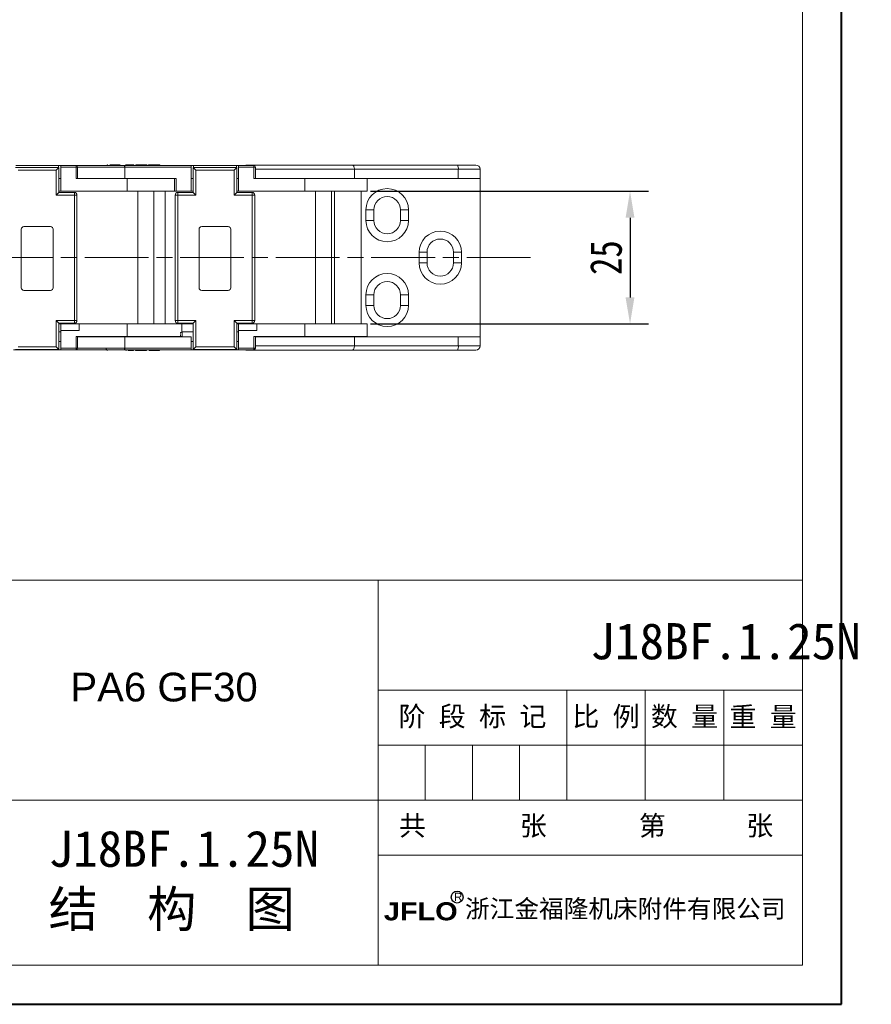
# Model space of a CAD drawing. Header units: millimetres. Extents: x 3045 to 3672, y -465 to -26.
# Tile 10 of 28: x 3512 to 3672, y -465 to -280. Entities that reach past the tile are written whole.
import ezdxf

# ---------------------------------------------------------------- set-up
doc = ezdxf.new("R2010")
doc.units = ezdxf.units.MM
for name, pattern in [('ACAD_ISO08W100', [36, 24, -3, 6, -3]), ('CENTER', [0.6, 0.375, -0.075, 0.075, -0.075]), ('CENTER2', [28.575, 19.05, -3.175, 3.175, -3.175])]:
    doc.linetypes.add(name, pattern=pattern)
for name, color, linetype, lineweight in [('中心线', 1, 'CENTER', 25), ('标注', 1, 'Continuous', 13), ('标注线', 7, 'Continuous', 15)]:
    doc.layers.add(name, color=color, linetype=linetype, lineweight=lineweight)
doc.styles.get("Standard").update_dxf_attribs({"font": '仿宋_GB2312.ttf', "width": 0.8})
doc.styles.add('样式 6', font='仿宋_GB2312.ttf')
doc.dimstyles.new('副本 ISO-25.1', dxfattribs={"dimtxt": 6, "dimasz": 5, "dimexe": 3.5, "dimexo": 0.625, "dimgap": 1.5, "dimtad": 1, "dimdsep": 46, "dimtxsty": 'Standard', "dimcen": 2.5, "dimadec": 0, "dimazin": 0, "dimtfac": 1, "dimtmove": 0, "dimatfit": 3, "dimfxl": 0, "dimarcsym": 0})

# ---------------------------------------------------------------- blocks, each defined once
blk = doc.blocks.new('*D257')
at = {"color": 0, "lineweight": -2}
for p, q in [((3578.02, -312.11), (3630.41, -312.11)), ((3626.91, -317.11), (3626.91, -332.11)), ((3578.02, -337.11), (3630.41, -337.11))]:
    blk.add_line(p, q, dxfattribs=at)
at = {"color": 0, "lineweight": 9}
for points in [[(3626.07, -317.11), (3627.74, -317.11), (3626.91, -312.11)], [(3626.07, -332.11), (3627.74, -332.11), (3626.91, -337.11)]]:
    blk.add_solid(points, dxfattribs=at)
at = {"layer": 'Defpoints', "color": 0, "lineweight": 9}
for p in [(3577.39, -312.11), (3577.39, -337.11), (3626.91, -337.11)]:
    blk.add_point(p, dxfattribs=at)
at = {"color": 0, "lineweight": 9, "insert": (3622.41, -324.61), "char_height": 6, "attachment_point": 5, "rotation": 90}
blk.add_mtext('25', dxfattribs=at)

msp = doc.modelspace()

# ---------------------------------------------------------------- linework, layer by layer
at = {"color": 7, "lineweight": 40}
for p, q in [((3666.788, -465.297), (3666.788, -25.62)), ((3045.022, -465.297), (3666.788, -465.297))]:
    msp.add_line(p, q, dxfattribs=at)
at = {"color": 7, "lineweight": 13}
for p, q in [((3659.386, -457.895), (3659.386, -33.022)), ((3327.755, -385.355), (3659.386, -385.355)), ((3392.915, -457.895), (3659.386, -457.895))]:
    msp.add_line(p, q, dxfattribs=at)
at = {"color": 7, "linetype": 'Continuous', "lineweight": 15}
for p, q in [((3511.073, -307.627), (3519.272, -307.627)), ((3511.132, -307.258), (3519.214, -307.258)), ((3518.772, -308.127), (3519.272, -307.627)), ((3519.214, -307.258), (3519.214, -307.627)), ((3519.214, -307.258), (3519.644, -307.258)), ((3519.272, -312.327), (3519.272, -307.627)), ((3519.644, -307.258), (3522.495, -307.258)), ((3519.644, -307.258), (3519.644, -307.561)), ((3519.644, -312.107), (3519.644, -307.561)), ((3519.644, -307.561), (3522.495, -307.561)), ((3522.495, -307.561), (3522.495, -307.258)), ((3531.627, -307.258), (3522.495, -307.258)), ((3522.495, -307.561), (3522.495, -309.733)), ((3522.798, -307.561), (3522.495, -307.561)), ((3531.614, -307.558), (3522.798, -307.558)), ((3522.798, -309.733), (3522.798, -307.561)), ((3531.69, -307.56), (3531.614, -307.558)), ((3531.636, -307.26), (3531.622, -307.278)), ((3531.627, -307.258), (3531.701, -307.258)), ((3531.707, -307.561), (3531.695, -307.561)), ((3531.695, -309.683), (3531.695, -307.561)), ((3531.701, -307.258), (3531.701, -307.449)), ((3531.701, -307.258), (3544.203, -307.258)), ((3531.701, -307.449), (3531.707, -307.561)), ((3531.707, -307.561), (3544.203, -307.561)), ((3531.707, -309.683), (3531.707, -307.561)), ((3531.827, -307.106), (3532.993, -307.106)), ((3532.145, -307.157), (3531.941, -307.157)), ((3532.665, -307.258), (3532.145, -307.157)), ((3532.993, -307.258), (3532.993, -307.106)), ((3532.993, -307.106), (3533.369, -307.106)), ((3533.369, -307.106), (3533.369, -307.258)), ((3533.754, -307.106), (3533.754, -307.258)), ((3533.754, -307.106), (3535.808, -307.106)), ((3535.808, -307.258), (3535.808, -307.106)), ((3536.117, -307.106), (3536.117, -307.258)), ((3536.411, -307.258), (3536.411, -307.106)), ((3538.304, -307.258), (3538.304, -307.106)), ((3544.203, -307.561), (3544.203, -307.258)), ((3544.203, -307.258), (3544.632, -307.258)), ((3544.203, -307.561), (3544.203, -312.107)), ((3545.073, -308.127), (3544.573, -307.627)), ((3544.573, -307.627), (3544.573, -312.327)), ((3544.573, -307.627), (3552.772, -307.627)), ((3544.632, -307.627), (3544.632, -307.258)), ((3544.632, -307.258), (3552.714, -307.258)), ((3552.272, -308.127), (3552.772, -307.627)), ((3552.714, -307.258), (3552.714, -307.627)), ((3552.714, -307.258), (3553.144, -307.258)), ((3552.772, -312.327), (3552.772, -307.627)), ((3553.144, -307.258), (3555.995, -307.258)), ((3553.144, -307.258), (3553.144, -307.561)), ((3553.144, -307.561), (3555.995, -307.561)), ((3553.144, -312.107), (3553.144, -307.561)), ((3574.502, -307.171), (3554.702, -307.171)), ((3555.995, -307.561), (3555.995, -307.258)), ((3555.995, -307.561), (3555.995, -309.733)), ((3556.298, -307.561), (3555.995, -307.561)), ((3556.298, -309.733), (3556.298, -307.561)), ((3594.383, -307.171), (3574.502, -307.171)), ((3511.573, -308.127), (3518.772, -308.127)), ((3518.772, -308.127), (3518.772, -312.827)), ((3519.644, -309.683), (3519.272, -309.683)), ((3522.495, -309.733), (3532.145, -309.733)), ((3522.798, -309.683), (3531.695, -309.683)), ((3526.578, -309.683), (3526.578, -309.733)), ((3526.85, -309.733), (3526.85, -309.683)), ((3528.178, -309.683), (3528.178, -309.733)), ((3531.695, -309.683), (3531.707, -309.683)), ((3531.707, -309.683), (3541.352, -309.683)), ((3532.145, -309.733), (3532.145, -312.107)), ((3532.145, -309.733), (3541.049, -309.733)), ((3536.112, -309.733), (3536.112, -309.683)), ((3541.049, -309.683), (3541.049, -312.107)), ((3541.352, -312.107), (3541.352, -309.683)), ((3544.573, -309.683), (3544.203, -309.683)), ((3545.073, -312.827), (3545.073, -308.127)), ((3545.073, -308.127), (3552.272, -308.127)), ((3552.272, -308.127), (3552.272, -312.827)), ((3553.144, -309.683), (3552.772, -309.683)), ((3555.995, -309.733), (3565.645, -309.733)), ((3574.958, -307.971), (3556.298, -307.971)), ((3574.958, -309.682), (3556.298, -309.682)), ((3560.078, -309.682), (3560.078, -309.733)), ((3560.35, -309.733), (3560.35, -309.682)), ((3561.678, -309.682), (3561.678, -309.733)), ((3565.645, -309.733), (3565.645, -312.107)), ((3565.645, -309.733), (3577.395, -309.733)), ((3569.612, -309.733), (3569.612, -309.682)), ((3571.22, -309.733), (3571.22, -309.682)), ((3574.958, -309.682), (3574.958, -307.971)), ((3594.535, -307.971), (3574.958, -307.971)), ((3594.535, -309.682), (3574.958, -309.682)), ((3576.243, -309.682), (3576.243, -309.733)), ((3577.395, -312.107), (3577.395, -309.733)), ((3594.535, -307.971), (3594.535, -309.682)), ((3598.643, -307.971), (3594.535, -307.971)), ((3598.643, -309.682), (3594.535, -309.682)), ((3598.643, -309.682), (3598.643, -307.971)), ((3598.643, -309.682), (3598.643, -339.532)), ((3519.272, -312.327), (3518.772, -312.827)), ((3518.772, -312.827), (3522.173, -312.827)), ((3519.644, -312.107), (3519.272, -312.107)), ((3522.173, -312.327), (3519.272, -312.327)), ((3532.145, -312.107), (3519.644, -312.107)), ((3522.173, -312.827), (3522.173, -312.327)), ((3522.173, -312.827), (3522.173, -336.483)), ((3522.673, -312.827), (3522.173, -312.827)), ((3522.673, -312.827), (3522.673, -336.483)), ((3532.145, -312.107), (3541.049, -312.107)), ((3534.148, -312.107), (3534.148, -337.107)), ((3537.161, -337.107), (3537.161, -312.107)), ((3539.302, -312.107), (3539.302, -337.107)), ((3541.352, -312.107), (3541.049, -312.107)), ((3541.173, -336.483), (3541.173, -312.827)), ((3541.673, -312.827), (3541.173, -312.827)), ((3544.203, -312.107), (3541.352, -312.107)), ((3541.673, -312.327), (3541.673, -312.827)), ((3544.573, -312.327), (3541.673, -312.327)), ((3541.673, -336.483), (3541.673, -312.827)), ((3541.673, -312.827), (3545.073, -312.827)), ((3544.573, -312.107), (3544.203, -312.107)), ((3545.073, -312.827), (3544.573, -312.327)), ((3552.772, -312.327), (3552.272, -312.827)), ((3552.272, -312.827), (3555.673, -312.827)), ((3553.144, -312.107), (3552.772, -312.107)), ((3555.673, -312.327), (3552.772, -312.327)), ((3565.645, -312.107), (3553.144, -312.107)), ((3555.673, -312.827), (3555.673, -312.327)), ((3555.673, -312.827), (3555.673, -336.483)), ((3556.173, -312.827), (3555.673, -312.827)), ((3556.173, -312.827), (3556.173, -336.483)), ((3565.645, -312.107), (3577.395, -312.107)), ((3567.648, -312.107), (3567.648, -337.107)), ((3570.661, -337.107), (3570.661, -312.107)), ((3571.22, -337.107), (3571.22, -312.107)), ((3576.243, -312.107), (3576.243, -337.107)), ((3577.143, -317.607), (3577.143, -315.607)), ((3578.643, -315.607), (3577.143, -315.607)), ((3578.643, -317.607), (3578.643, -315.607)), ((3583.643, -315.607), (3583.643, -317.607)), ((3585.143, -315.607), (3583.643, -315.607)), ((3585.143, -315.607), (3585.143, -317.607)), ((3517.673, -318.777), (3512.673, -318.777)), ((3551.173, -318.777), (3546.173, -318.777)), ((3577.143, -317.607), (3578.643, -317.607)), ((3583.643, -317.607), (3585.143, -317.607)), ((3512.173, -319.277), (3512.173, -330.277)), ((3518.173, -330.277), (3518.173, -319.277)), ((3545.673, -319.277), (3545.673, -330.277)), ((3551.673, -330.277), (3551.673, -319.277)), ((3587.143, -325.607), (3587.143, -323.607)), ((3588.643, -323.607), (3587.143, -323.607)), ((3588.643, -325.607), (3588.643, -323.607)), ((3593.643, -323.607), (3593.643, -325.607)), ((3595.143, -323.607), (3593.643, -323.607)), ((3595.143, -323.607), (3595.143, -325.607)), ((3587.143, -325.607), (3588.643, -325.607)), ((3593.643, -325.607), (3595.143, -325.607)), ((3512.673, -330.777), (3517.673, -330.777)), ((3546.173, -330.777), (3551.173, -330.777)), ((3577.143, -333.607), (3577.143, -331.607)), ((3578.643, -331.607), (3577.143, -331.607)), ((3578.643, -333.607), (3578.643, -331.607)), ((3585.143, -331.607), (3583.643, -331.607)), ((3583.643, -331.607), (3583.643, -333.607)), ((3585.143, -331.607), (3585.143, -333.607)), ((3577.143, -333.607), (3578.643, -333.607)), ((3583.643, -333.607), (3585.143, -333.607)), ((3522.173, -336.483), (3518.773, -336.483)), ((3518.773, -336.483), (3518.773, -341.427)), ((3519.273, -336.983), (3518.773, -336.483)), ((3519.273, -336.983), (3522.173, -336.983)), ((3519.273, -341.927), (3519.273, -336.983)), ((3519.273, -337.107), (3519.644, -337.107)), ((3519.644, -337.107), (3523.054, -337.107)), ((3519.644, -338.32), (3519.644, -337.107)), ((3522.173, -336.483), (3522.673, -336.483)), ((3522.173, -336.983), (3522.173, -336.483)), ((3523.054, -338.32), (3523.054, -337.107)), ((3523.054, -337.107), (3532.145, -337.107)), ((3532.145, -337.107), (3532.145, -339.482)), ((3542.407, -337.107), (3532.145, -337.107)), ((3541.173, -336.483), (3541.673, -336.483)), ((3545.073, -336.483), (3541.673, -336.483)), ((3541.673, -336.483), (3541.673, -336.983)), ((3541.673, -336.983), (3544.573, -336.983)), ((3542.407, -338.633), (3542.407, -337.107)), ((3542.407, -337.107), (3544.573, -337.107)), ((3544.573, -336.983), (3545.073, -336.483)), ((3544.573, -336.983), (3544.573, -341.927)), ((3545.073, -341.427), (3545.073, -336.483)), ((3555.673, -336.483), (3552.273, -336.483)), ((3552.273, -336.483), (3552.273, -341.427)), ((3552.773, -336.983), (3552.273, -336.483)), ((3552.773, -336.983), (3555.673, -336.983)), ((3552.773, -341.927), (3552.773, -336.983)), ((3552.773, -337.107), (3553.144, -337.107)), ((3553.144, -337.107), (3556.554, -337.107)), ((3553.144, -338.32), (3553.144, -337.107)), ((3555.673, -336.483), (3556.173, -336.483)), ((3555.673, -336.983), (3555.673, -336.483)), ((3556.554, -338.32), (3556.554, -337.107)), ((3556.554, -337.107), (3565.645, -337.107)), ((3565.645, -337.107), (3565.645, -339.482)), ((3577.395, -337.107), (3565.645, -337.107)), ((3577.395, -339.482), (3577.395, -337.107)), ((3519.644, -338.623), (3519.273, -338.623)), ((3519.644, -338.32), (3523.054, -338.32)), ((3519.644, -341.654), (3519.644, -338.32)), ((3532.145, -339.482), (3522.495, -339.482)), ((3522.495, -339.482), (3522.495, -341.654)), ((3522.798, -341.654), (3522.798, -339.482)), ((3526.578, -339.482), (3526.578, -339.532)), ((3526.85, -339.532), (3526.85, -339.482)), ((3528.178, -339.482), (3528.178, -339.532)), ((3532.145, -339.482), (3542.407, -339.482)), ((3536.112, -339.532), (3536.112, -339.482)), ((3544.573, -338.623), (3542.485, -338.623)), ((3553.144, -338.623), (3552.773, -338.623)), ((3553.144, -338.32), (3556.554, -338.32)), ((3553.144, -341.654), (3553.144, -338.32)), ((3565.645, -339.482), (3555.995, -339.482)), ((3555.995, -339.482), (3555.995, -341.654)), ((3556.298, -341.654), (3556.298, -339.482)), ((3560.078, -339.482), (3560.078, -339.532)), ((3560.35, -339.532), (3560.35, -339.482)), ((3561.678, -339.482), (3561.678, -339.532)), ((3565.645, -339.482), (3577.395, -339.482)), ((3569.612, -339.532), (3569.612, -339.482)), ((3571.22, -339.532), (3571.22, -339.482)), ((3576.243, -339.482), (3576.243, -339.532)), ((3519.273, -340.441), (3519.644, -340.441)), ((3531.695, -339.532), (3522.798, -339.532)), ((3531.701, -341.654), (3531.701, -339.532)), ((3544.203, -339.532), (3531.707, -339.532)), ((3544.203, -339.532), (3544.203, -341.654)), ((3544.203, -340.441), (3544.573, -340.441)), ((3552.773, -340.441), (3553.144, -340.441)), ((3556.298, -339.532), (3574.958, -339.532)), ((3556.298, -341.243), (3574.958, -341.243)), ((3574.958, -339.532), (3574.958, -341.243)), ((3574.958, -339.532), (3594.535, -339.532)), ((3574.958, -341.243), (3594.535, -341.243)), ((3594.535, -339.532), (3594.535, -341.243)), ((3594.535, -339.532), (3598.643, -339.532)), ((3594.535, -341.243), (3598.643, -341.243)), ((3598.643, -339.532), (3598.643, -341.243)), ((3519.644, -341.957), (3510.703, -341.957)), ((3511.073, -341.927), (3519.273, -341.927)), ((3518.773, -341.427), (3511.573, -341.427)), ((3519.273, -341.927), (3518.773, -341.427)), ((3522.495, -341.654), (3519.644, -341.654)), ((3519.644, -341.654), (3519.644, -341.957)), ((3522.495, -341.957), (3519.644, -341.957)), ((3522.495, -341.957), (3522.495, -341.654)), ((3522.495, -341.654), (3522.798, -341.654)), ((3522.798, -341.657), (3531.614, -341.657)), ((3531.614, -341.657), (3531.699, -341.654)), ((3531.622, -341.937), (3531.637, -341.955)), ((3531.701, -341.957), (3531.627, -341.957)), ((3544.203, -341.654), (3531.699, -341.654)), ((3531.701, -341.957), (3531.701, -341.766)), ((3544.203, -341.957), (3531.701, -341.957)), ((3531.832, -342.058), (3532.145, -342.058)), ((3532.145, -342.058), (3532.665, -341.957)), ((3533.347, -342.108), (3532.302, -342.108)), ((3533.347, -342.108), (3533.347, -341.957)), ((3533.731, -342.108), (3533.731, -341.957)), ((3533.731, -342.108), (3534.107, -342.108)), ((3534.107, -341.957), (3534.107, -342.108)), ((3535.273, -342.108), (3534.107, -342.108)), ((3535.273, -342.108), (3535.273, -341.957)), ((3535.804, -342.108), (3535.273, -342.108)), ((3535.804, -342.108), (3535.804, -341.957)), ((3536.282, -341.957), (3536.282, -342.108)), ((3538.243, -342.108), (3538.243, -341.957)), ((3544.203, -341.957), (3544.203, -341.654)), ((3553.144, -341.957), (3544.203, -341.957)), ((3544.573, -341.927), (3545.073, -341.427)), ((3544.573, -341.927), (3552.773, -341.927)), ((3552.273, -341.427), (3545.073, -341.427)), ((3552.773, -341.927), (3552.273, -341.427)), ((3555.995, -341.654), (3553.144, -341.654)), ((3553.144, -341.654), (3553.144, -341.957)), ((3555.995, -341.957), (3553.144, -341.957)), ((3554.702, -342.043), (3565.645, -342.043)), ((3555.995, -341.957), (3555.995, -341.654)), ((3555.995, -341.654), (3556.298, -341.654)), ((3574.502, -342.043), (3594.383, -342.043))]:
    msp.add_line(p, q, dxfattribs=at)
at = {"color": 7, "lineweight": 15}
for p, q in [((3579.444, -457.895), (3579.444, -385.355)), ((3579.444, -406.081), (3659.386, -406.081)), ((3614.974, -426.806), (3614.974, -406.081)), ((3629.778, -426.806), (3629.778, -406.081)), ((3644.582, -426.806), (3644.582, -406.081)), ((3579.444, -416.444), (3659.386, -416.444)), ((3588.327, -426.806), (3588.327, -416.444)), ((3597.209, -426.806), (3597.209, -416.444)), ((3606.092, -426.806), (3606.092, -416.444)), ((3392.915, -426.806), (3569.082, -426.806)), ((3569.082, -426.806), (3659.386, -426.806)), ((3579.444, -437.169), (3659.386, -437.169))]:
    msp.add_line(p, q, dxfattribs=at)
at = {"color": 7, "linetype": 'Continuous', "lineweight": 15, "flags": 128}
msp.add_lwpolyline([(3542.485, -338.623), (3542.485, -338.692), (3542.485, -338.889), (3542.485, -339.184), (3542.485, -339.532)], dxfattribs=at)
at = {"color": 7, "linetype": 'Continuous', "lineweight": 15}
for centre, radius, start, end in [((3522.495, -307.561), 0.303, 360, 90), ((3538.959, -308.265), 7.303, 173.58426, 174.45965), ((3554.702, -307.971), 0.8, 90, 115.96575), ((3555.995, -307.561), 0.303, 0, 90), ((3593.37, -307.778), 1.181, 350.60705, 30.93984), ((3597.843, -307.971), 0.8, 0, 90), ((3581.143, -315.607), 4, 360, 180), ((3522.173, -312.827), 0.5, 360, 90), ((3541.673, -312.827), 0.5, 90, 180), ((3555.673, -312.827), 0.5, 360, 90), ((3581.143, -315.607), 2.5, 0, 180), ((3512.673, -319.277), 0.5, 90, 180), ((3517.673, -319.277), 0.5, 0, 90), ((3546.173, -319.277), 0.5, 90, 180), ((3551.173, -319.277), 0.5, 0, 90), ((3581.143, -317.607), 4, 180, 360), ((3581.143, -317.607), 2.5, 180, 0), ((3591.143, -323.607), 4, 360, 180), ((3591.143, -323.607), 2.5, 0, 180), ((3591.143, -325.607), 4, 180, 360), ((3591.143, -325.607), 2.5, 180, 0), ((3581.143, -331.607), 4, 360, 180), ((3581.143, -331.607), 2.5, 0, 180), ((3512.673, -330.277), 0.5, 180, 270), ((3517.673, -330.277), 0.5, 270, 0), ((3546.173, -330.277), 0.5, 180, 270), ((3551.173, -330.277), 0.5, 270, 0), ((3581.143, -333.607), 4, 180, 360), ((3581.143, -333.607), 2.5, 180, 0), ((3522.173, -336.483), 0.5, 270, 360), ((3541.673, -336.483), 0.5, 180, 270), ((3555.673, -336.483), 0.5, 270, 360), ((3542.485, -338.926), 0.303, 89.99942, 180), ((3593.37, -341.436), 1.181, 329.06016, 9.39295), ((3597.843, -341.243), 0.8, 270, 0), ((3522.495, -341.654), 0.303, 270, 0), ((3554.702, -341.243), 0.8, 243.11196, 270), ((3555.995, -341.654), 0.303, 270, 0)]:
    msp.add_arc(centre, radius, start, end, dxfattribs=at)
for points, knots in [([(3528.482, -307.157), (3528.458, -307.158), (3528.414, -307.161), (3528.347, -307.186), (3528.293, -307.216), (3528.269, -307.248), (3528.261, -307.258)], [0, 0, 0, 0, 0.2816795, 0.5233129, 0.8524662, 1, 1, 1, 1]), ([(3528.857, -307.106), (3528.854, -307.106), (3528.85, -307.106), (3528.9, -307.106), (3529.029, -307.106), (3529.236, -307.106), (3529.559, -307.106), (3529.956, -307.106), (3530.317, -307.106), (3530.565, -307.106), (3530.727, -307.106), (3530.802, -307.106), (3530.821, -307.106), (3530.816, -307.106), (3530.82, -307.106), (3530.819, -307.106), (3530.818, -307.106)], [0, 0, 0, 0, 0.0609658, 0.1225554, 0.1669432, 0.2113739, 0.2788702, 0.3732011, 0.4466314, 0.4991848, 0.5440103, 0.5992543, 0.6439555, 0.6892613, 0.7798958, 1, 1, 1, 1]), ([(3531.701, -307.449), (3531.698, -307.426), (3531.694, -307.387), (3531.681, -307.334), (3531.665, -307.291), (3531.646, -307.263), (3531.633, -307.259), (3531.627, -307.258)], [0, 0, 0, 0, 0.201, 0.3493569, 0.5906876, 0.8011402, 1, 1, 1, 1]), ([(3536.139, -307.106), (3536.136, -307.106), (3536.131, -307.106), (3536.243, -307.106), (3536.365, -307.106), (3536.411, -307.106)], [0, 0, 0, 0, 0.4517384, 0.7917478, 1, 1, 1, 1]), ([(3536.411, -307.106), (3536.488, -307.106), (3536.642, -307.106), (3536.996, -307.106), (3537.377, -307.106), (3537.755, -307.106), (3538.025, -307.106), (3538.179, -307.106), (3538.256, -307.106), (3538.3, -307.106), (3538.31, -307.106), (3538.278, -307.106), (3538.19, -307.106), (3538.067, -307.106), (3538.019, -307.106)], [0, 0, 0, 0, 0.0777255, 0.155352, 0.2765945, 0.3622698, 0.4485218, 0.5255911, 0.5864532, 0.6488305, 0.7458294, 0.8445582, 0.9391331, 1, 1, 1, 1]), ([(3574.958, -307.971), (3574.954, -307.885), (3574.945, -307.714), (3574.875, -307.485), (3574.77, -307.303), (3574.642, -307.195), (3574.548, -307.171), (3574.504, -307.171), (3574.502, -307.171)], [0, 0, 0, 0, 0.1970567, 0.3939229, 0.5960781, 0.810749, 0.9947233, 1, 1, 1, 1]), ([(3597.843, -307.171), (3597.797, -307.171), (3597.702, -307.171), (3597.187, -307.171), (3596.859, -307.171), (3596.836, -307.171), (3596.511, -307.171), (3595.933, -307.171), (3595.282, -307.171), (3594.948, -307.171), (3594.721, -307.171), (3594.5, -307.171), (3594.383, -307.171)], [0, 0, 0, 0, 0.2421182, 0.4993814, 0.5000438, 0.5047453, 0.5173469, 0.7569096, 0.8783771, 0.8845373, 0.9389711, 1, 1, 1, 1]), ([(3542.182, -339.117), (3542.182, -339.144), (3542.182, -339.201), (3542.182, -339.339), (3542.182, -339.456), (3542.182, -339.532)], [0, 0, 0, 0, 0.2329614, 0.5028625, 1, 1, 1, 1]), ([(3574.958, -341.243), (3574.954, -341.329), (3574.945, -341.5), (3574.875, -341.729), (3574.77, -341.911), (3574.642, -342.019), (3574.548, -342.043), (3574.504, -342.043), (3574.502, -342.043)], [0, 0, 0, 0, 0.1970567, 0.3939229, 0.5960781, 0.810749, 0.9947233, 1, 1, 1, 1]), ([(3531.627, -341.957), (3530.552, -341.957), (3528.356, -341.957), (3525.418, -341.957), (3523.442, -341.957), (3522.787, -341.957), (3522.66, -341.957)], [0, 0, 0, 0, 0.2995717, 0.612023, 0.9244743, 1, 1, 1, 1]), ([(3528.178, -341.755), (3528.18, -341.778), (3528.183, -341.822), (3528.207, -341.89), (3528.252, -341.961), (3528.321, -342.017), (3528.402, -342.052), (3528.454, -342.056), (3528.482, -342.058)], [0, 0, 0, 0, 0.1487779, 0.2764002, 0.4502453, 0.6721092, 0.8266342, 1, 1, 1, 1]), ([(3531.701, -341.766), (3531.698, -341.788), (3531.694, -341.827), (3531.681, -341.881), (3531.665, -341.924), (3531.646, -341.952), (3531.633, -341.955), (3531.627, -341.957)], [0, 0, 0, 0, 0.2009574, 0.3493582, 0.5907169, 0.8011555, 1, 1, 1, 1]), ([(3531.699, -341.654), (3531.698, -341.67), (3531.695, -341.709), (3531.699, -341.745), (3531.701, -341.766)], [0, 0, 0, 0, 0.4175448, 1, 1, 1, 1]), ([(3538.243, -342.108), (3538.246, -342.108), (3538.25, -342.108), (3538.2, -342.108), (3538.071, -342.108), (3537.865, -342.108), (3537.541, -342.108), (3537.144, -342.108), (3536.783, -342.108), (3536.536, -342.108), (3536.373, -342.108), (3536.298, -342.108), (3536.279, -342.108), (3536.284, -342.108), (3536.281, -342.108), (3536.282, -342.108), (3536.282, -342.108)], [0, 0, 0, 0, 0.0609658, 0.1225554, 0.1669432, 0.2113739, 0.2788702, 0.3732011, 0.4466314, 0.4991848, 0.5440103, 0.5992543, 0.6439555, 0.6892613, 0.7798958, 1, 1, 1, 1]), ([(3565.645, -342.043), (3566.494, -342.043), (3567.345, -342.043), (3568.186, -342.043), (3568.245, -342.043), (3569.087, -342.043), (3569.902, -342.043), (3570.679, -342.043), (3571.451, -342.043), (3572.178, -342.043), (3572.836, -342.043), (3573.154, -342.043), (3573.76, -342.043), (3574.242, -342.043), (3574.502, -342.043)], [0, 0, 0, 0, 0.2463236, 0.2469718, 0.2515769, 0.2639245, 0.4997749, 0.5018585, 0.5181614, 0.753231, 0.7552683, 0.7711337, 0.8766154, 1, 1, 1, 1]), ([(3594.383, -342.043), (3594.841, -342.043), (3595.787, -342.043), (3596.548, -342.043), (3596.874, -342.043), (3596.896, -342.043), (3597.21, -342.043), (3597.568, -342.043), (3597.747, -342.043), (3597.805, -342.043), (3597.835, -342.043), (3597.84, -342.043), (3597.843, -342.043)], [0, 0, 0, 0, 0.2421182, 0.49938137, 0.5000438, 0.50474526, 0.51734687, 0.75690963, 0.87837707, 0.88453728, 0.93897109, 1, 1, 1, 1])]:
    msp.add_open_spline(points, degree=3, knots=knots, dxfattribs=at)
for points in [[(3531.614, -307.558), (3531.614, -307.519), (3531.614, -307.44), (3531.617, -307.341), (3531.622, -307.271), (3531.625, -307.262), (3531.627, -307.258)], [(3531.627, -341.957), (3531.625, -341.952), (3531.622, -341.943), (3531.617, -341.874), (3531.614, -341.775), (3531.614, -341.696), (3531.614, -341.657)]]:
    msp.add_open_spline(points, degree=3, dxfattribs=at)
at = {"layer": '中心线', "linetype": 'ACAD_ISO08W100', "lineweight": 13, "ltscale": 0.5}
msp.add_line((3608.15, -324.607), (3202.094, -324.607), dxfattribs=at)
at = {"layer": '标注', "color": 7, "lineweight": 30}
msp.add_circle((3594.322, -445.095), 1.114, dxfattribs=at)

# ---------------------------------------------------------------- texts
at = {"color": 7, "insert": (3619.427, -393.476), "char_height": 6.81383, "attachment_point": 1, "style": '样式 6'}
msp.add_mtext('J18BF.1.25N', dxfattribs=at)
at = {"attachment_point": 1, "style": '样式 6'}
for s, insert, char_height in [('{\\fArial|b0|i0|c0|p32;PA6 GF30\\f楷体_GB2312|b0|i0|c134|p49;  }', (3521.431, -402.819), 5.41454), ('{\\C7;J18BF.1.25N\\P}结  构  图', (3517.318, -432.572), 6.81383)]:
    msp.add_mtext(s, dxfattribs=dict(at, insert=insert, char_height=char_height))
at = {"color": 7, "linetype": 'CENTER2', "lineweight": 18, "char_height": 3.71663, "width": 40.1505, "attachment_point": 1, "style": '样式 6'}
for s, insert in [('{\\fSimSun|b0|i0|c134|p2;  共       张}', (3578.314, -429.771)), ('{\\fSimSun|b0|i0|c134|p2;  第      张}', (3623.532, -429.771))]:
    msp.add_mtext(s, dxfattribs=dict(at, insert=insert))
at = {"layer": '标注', "color": 7, "lineweight": 9, "attachment_point": 1, "style": '样式 6'}
for s, insert, char_height, width in [('{\\fArial|b0|i0|c0|p32;R}', (3593.753, -444.293), 1.52583, 1.08878), ('{\\fSimHei|b0|i0|c134|p2;浙江金福隆机床附件有限公司}', (3595.824, -445.589), 3.40587, 64.15814), ('{\\fArial Black|b0|i0|c0|p34;JFLO}', (3580.506, -446.072), 3.40587, 33.44617)]:
    msp.add_mtext(s, dxfattribs=dict(at, insert=insert, char_height=char_height, width=width))
at = {"layer": '标注线', "color": 7, "lineweight": 18, "char_height": 3.7166, "attachment_point": 5, "style": '样式 6'}
for s, insert, width in [('阶 段 标 记', (3597.209, -411.262), 35.52945), ('比 例', (3622.376, -411.262), 14.80394), ('数 量', (3637.18, -411.262), 14.80394), ('重 量', (3651.984, -411.262), 14.80394)]:
    msp.add_mtext(s, dxfattribs=dict(at, insert=insert, width=width))

# ---------------------------------------------------------------- dimensions: what is measured, and where the dimension line sits
at = {"color": 5, "lineweight": 9}
dim = msp.add_linear_dim(base=(3626.905, -337.107), p1=(3577.395, -312.107), p2=(3577.395, -337.107), angle=90, dimstyle='副本 ISO-25.1', dxfattribs=at)
dim.commit()
dim.dimension.update_dxf_attribs({"geometry": '*D257', "text_midpoint": (3622.405, -324.607)})

doc.saveas('drawing.dxf')
